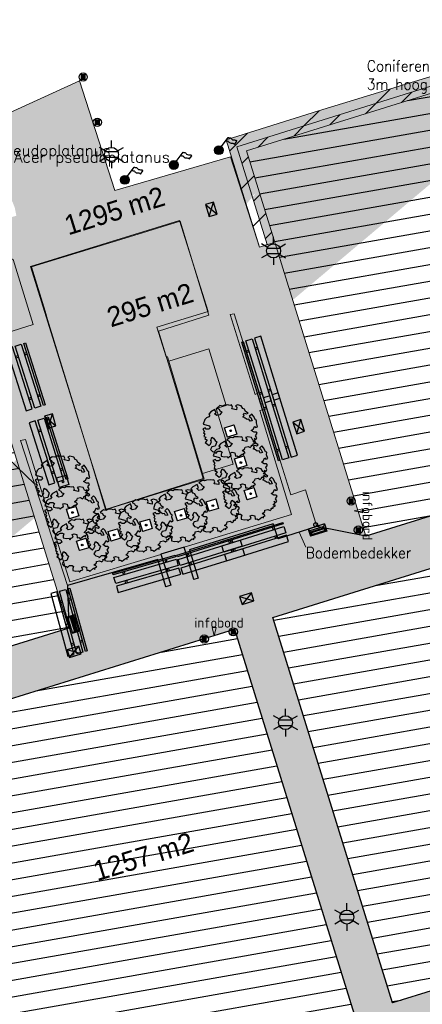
# Model space of a CAD drawing. Header units: metres. Extents: x 102852 to 106916, y 385458 to 392749.
# Tile 11 of 25: x 104590 to 104626, y 386080 to 386170. Entities that reach past the tile are written whole.
import ezdxf
from ezdxf.enums import TextEntityAlignment as Align

# ---------------------------------------------------------------- set-up
doc = ezdxf.new("R2010")
doc.units = ezdxf.units.M
for name, color, linetype, lineweight in [('0-BEBOUWING', 7, 'Continuous', 30), ('0-BEPLANTING', 14, 'Continuous', 30), ('0-HAAG', 82, 'Continuous', 30), ('0-TENNISBAAN', 160, 'Continuous', 30), ('0-VERHARDING', 5, 'Continuous', 30), ('_alg-maatvoering', 7, 'Continuous', 0), ('B-WE-GR-BOOM-S', 90, 'Continuous', 30), ('B-WE-GR-GROND-S', 32, 'Continuous', 30), ('B-WE-GR-STRUIK-G', 90, 'Continuous', 13), ('B-WE-IE-GEBOUW-G', 10, 'Continuous', 0), ('B-WE-IE-MEUBILAIR_WEGMEUBILAIR-S', 7, 'Continuous', 30), ('B-WE-IE-OV-LICHTMAST-S', 40, 'Continuous', 30), ('B-WE-IE-TERREINAFSCHEIDING_KUNSTMATIG_HEKWERK-G', 6, 'Continuous', 0), ('B-WE-OG-TOPOGRAFIE_BEBOUWING-G', 8, 'Continuous', 13), ('B-WE-RI-HWA_KOLK_STRAATKOLK-S', 150, 'Continuous', 30), ('B-WE-VH-KANTVERHARDING-G', 60, 'Continuous', 13), ('B-WE-VH-MATERIAALGRENS-G', 31, 'Continuous', 13), ('Boomsoort', 10, 'Continuous', 0), ('X-XX-AL-TEKST_ALGEMEEN-T', 1, 'Continuous', 13), ('X-XX-AL-VERWIJZING-G', 7, 'Continuous', 13)]:
    doc.layers.add(name, color=color, linetype=linetype, lineweight=lineweight)
doc.styles.add('arial', font='arial.ttf')
doc.styles.add('ISO 1 1000 T2 5 0', font='font_iso.shx', dxfattribs={"height": 2.5})
doc.styles.add('NLCS-ISO', font='NLCS-ISO.ttf')
doc.styles.add('NLCS-ISO-M200-T25', font='NLCS-ISO.ttf', dxfattribs={"height": 0.5})
doc.styles.add('Style-STANDARD', font='STANDARD.shx')
doc.styles.add('Style-txt', font='txt.shx')
pattern_1 = [(10, (104584.6636, 386117.2606), (-0.26047, 1.47721), [])]
pattern_2 = [(10, (104610.9075, 386104.4328), (-0.26047, 1.47721), [])]
pattern_3 = [(10, (104621.506, 386102.8167), (-0.26047, 1.47721), [])]
pattern_4 = [(10, (104627.6633, 386129.1793), (-0.26047, 1.47721), [])]

# ---------------------------------------------------------------- blocks, each defined once
blk = doc.blocks.new('SIE-WEG_PAAL_VAST_2')
blk.add_hatch(color=256).paths.add_polyline_path([(-0.37, -0.37), (-0.37, 0.37), (0.37, 0.37), (0.37, -0.37)])
blk.add_circle((0, 0), 0.75)
blk.add_3dface([(0.37, 0.37), (-0.37, 0.37), (-0.37, -0.37), (0.37, -0.37)])
at = {"style": 'NLCS-ISO'}
blk.add_attdef('TYPE', (0, 0), '', height=1.75, dxfattribs=at)
blk = doc.blocks.new('B-SIE-WEG_LICHTMAST-SO_2')
at = {"ltscale": 0.1}
for p, q in [((0, 1.27), (0, 2.53)), ((-1.1, 0.63), (-2.19, 1.27)), ((1.1, 0.63), (2.19, 1.27)), ((-1.1, -0.63), (-2.19, -1.27)), ((0, -1.27), (0, -2.53)), ((1.1, -0.63), (2.19, -1.27))]:
    blk.add_line(p, q, dxfattribs=at)
at = {"flags": 128}
for points in [[(-1.16, 0.5), (1.16, 0.5)], [(-1.16, -0.5), (1.16, -0.5)]]:
    blk.add_lwpolyline(points, dxfattribs=at)
at = {"ltscale": 0.1}
blk.add_circle((0, 0), 1.27, dxfattribs=at)
at = {"style": 'NLCS-ISO'}
blk.add_attdef('TYPE', text='', height=1.8, dxfattribs=at).set_placement((0, 2.53), align=Align.BOTTOM_CENTER)
blk = doc.blocks.new('SIE-WEG_VLAGGEMAST')
blk.add_hatch(color=256).paths.add_polyline_path([(0.8, 0, 1), (-0.8, 0, 1)])
for p, q in [((0.46, 0.65), (1.69, 2.33)), ((2.82, 1.04), (3.26, 1.64))]:
    blk.add_line(p, q)
blk.add_circle((0, 0), 0.8)
for points in [[(1.69, 2.33), (1.85, 2.27), (2.03, 2.26), (2.21, 2.17), (2.34, 1.99), (2.66, 1.87), (2.98, 1.85), (3.19, 1.77), (3.26, 1.64)], [(1.26, 1.74), (1.42, 1.68), (1.6, 1.67), (1.77, 1.57), (1.91, 1.4), (2.23, 1.28), (2.55, 1.26), (2.76, 1.18), (2.82, 1.04)]]:
    blk.add_spline(points, degree=3)
blk = doc.blocks.new('SIE-WEG_AFVALBAK_TYPE_02')
at = {"linetype": 'Continuous'}
for p, q in [((1.56, -0.35), (-1.56, -0.35)), ((-1.33, -0.76), (-1.56, -0.35)), ((-1.33, -0.99), (-1.56, -1.72)), ((1.56, -1.72), (-1.56, -1.72)), ((1.33, -0.76), (-1.33, -0.76)), ((-1.33, -0.99), (-1.33, -0.76)), ((1.33, -0.99), (-1.33, -0.99)), ((-1.18, -1.16), (-1.3, -1.55)), ((1.3, -1.55), (-1.3, -1.55)), ((1.18, -1.16), (-1.18, -1.16)), ((1.18, -1.16), (1.3, -1.55)), ((1.33, -0.76), (1.56, -0.35)), ((1.33, -0.99), (1.33, -0.76)), ((1.33, -0.99), (1.56, -1.72))]:
    blk.add_line(p, q, dxfattribs=at)
for p, q in [((-1.56, -0.35), (-1.56, -1.72)), ((1.56, -0.35), (1.56, -1.72))]:
    blk.add_line(p, q)
blk.add_circle((0, 0), 0.354, dxfattribs=at)
blk = doc.blocks.new('SGR-BOOM_06_6')
at = {"linetype": 'Continuous', "flags": 128}
blk.add_lwpolyline([(2.7, 3.52), (2.53, 3.94), (2.2, 4.06), (1.94, 4.52), (1.27, 4.69), (0.86, 4.52), (1.11, 4.27), (1.06, 3.81), (0.23, 3.98), (0.35, 4.32), (0.18, 4.69), (-0.15, 4.61), (-0.49, 4.69), (-1.15, 4.65), (-1.49, 4.48), (-1.95, 4.57), (-2.54, 4.11), (-2.12, 3.9), (-1.99, 3.64), (-1.58, 3.44), (-1.99, 2.89), (-2.54, 2.77), (-2.92, 3.1), (-2.62, 3.22), (-2.87, 3.86), (-3.63, 3.43), (-4, 3.02), (-3.79, 2.85), (-4, 2.51), (-4.42, 2.35), (-4.72, 2.05), (-5.01, 1.21), (-3.88, 0.92), (-3.71, 0.54), (-4, 0.29), (-4.51, 0.29), (-4.6, 0.56), (-5.09, 0.38), (-4.76, -0.17), (-4.93, -0.38), (-4.72, -0.54), (-4.88, -1.01), (-4.53, -1.18), (-4.72, -1.55), (-4.42, -1.59), (-4.29, -1.71), (-4.62, -2.11), (-3.92, -2.68), (-3.67, -2.43), (-3.46, -1.97), (-3.63, -1.76), (-3.42, -1.17), (-3.12, -1.34), (-2.79, -1.76), (-2.5, -2.01), (-2.79, -2.81), (-3.42, -2.93), (-3.67, -3.39), (-3.33, -3.77), (-2.83, -3.9), (-2.77, -4.02), (-2.71, -4.15), (-2.33, -3.73), (-1.83, -3.73), (-1.57, -3.9), (-1.7, -4.27), (-1.7, -4.61), (-1.15, -4.74), (-0.61, -4.69), (-0.49, -4.94), (-0.23, -4.65), (0.1, -4.48), (-0.06, -4.01), (0.27, -3.9), (0.77, -4.02), (0.86, -4.61), (1.15, -4.57), (1.44, -4.74), (2.07, -4.23), (2.37, -4.36), (2.32, -4.15), (2.66, -3.98), (2.41, -3.73), (2.11, -3.64), (2.57, -3.23), (2.62, -2.98), (3.16, -2.85), (3.54, -3.06), (3.79, -2.81), (3.77, -2.63), (4.12, -2.63), (4.12, -2.39), (4.46, -2.26), (4.46, -2.05), (4.08, -2.05), (4.54, -1.59), (4.25, -1.42), (4.63, -1.55), (4.75, -1.26), (4.54, -0.92), (4.84, -0.46), (4.67, -0.25), (4.25, -0.25), (3.75, 0.08), (4.08, 0.29), (4.38, 0.84), (4.54, 0.59), (4.88, 0.71), (4.67, 1.43), (4.71, 1.89), (4.5, 1.97), (4.16, 2.64), (3.83, 3.01), (3.37, 2.6), (3.66, 2.43), (3.91, 1.8), (3.54, 1.72), (3.33, 2.14), (2.99, 2.05), (2.66, 2.31), (2.24, 2.51), (2.45, 2.68), (2.32, 2.93), (2.53, 3.18), (2.87, 3.06), (3.16, 3.23)], close=True, dxfattribs=at)
blk.add_circle((0, 0), 0.15)
at = {"style": 'NLCS-ISO-M200-T25'}
blk.add_attdef('TYPE', (0, 0), '', height=1.8, dxfattribs=at)
blk = doc.blocks.new('Straatkolk 300x450')
at = {"layer": 'B-WE-RI-HWA_KOLK_STRAATKOLK-S'}
for p, q in [((-1.13, -0.75), (1.13, 0.75)), ((1.13, -0.75), (-1.13, 0.75))]:
    blk.add_line(p, q, dxfattribs=at)
blk.add_3dface([(-1.13, -0.75), (1.13, -0.75), (1.13, 0.75), (-1.13, 0.75)], dxfattribs=at)
blk = doc.blocks.new('B-SIE-WEG_LICHTMAST-SO')
at = {"ltscale": 0.1}
for p, q in [((0, 1.27), (0, 2.53)), ((-1.1, 0.63), (-2.19, 1.27)), ((1.1, 0.63), (2.19, 1.27)), ((-1.1, -0.63), (-2.19, -1.27)), ((0, -1.27), (0, -2.53)), ((1.1, -0.63), (2.19, -1.27))]:
    blk.add_line(p, q, dxfattribs=at)
at = {"flags": 128}
for points in [[(-1.16, 0.5), (1.16, 0.5)], [(-1.16, -0.5), (1.16, -0.5)]]:
    blk.add_lwpolyline(points, dxfattribs=at)
at = {"ltscale": 0.1}
blk.add_circle((0, 0), 1.27, dxfattribs=at)
at = {"style": 'NLCS-ISO'}
blk.add_attdef('TYPE', text='', height=1.8, dxfattribs=at).set_placement((0, 2.53), align=Align.BOTTOM_CENTER)
blk = doc.blocks.new('SIE-WEG_ZITBANK_MET_LEUNING')
blk.add_hatch(color=256).paths.add_polyline_path([(-5.91, 1.52), (-5.91, 1.81), (5.91, 1.81), (5.91, 1.52)])
for p, q in [((-4.13, 1.52), (-4.13, 1.03)), ((-3.84, 1.52), (-3.84, 1.03)), ((3.84, 1.52), (3.84, 1.03)), ((4.13, 1.52), (4.13, 1.03)), ((-4.13, -0.63), (-4.13, -0.15)), ((-3.84, -0.63), (-3.84, -0.15)), ((3.84, -0.63), (3.84, -0.15)), ((4.13, -0.63), (4.13, -0.15))]:
    blk.add_line(p, q)
for points in [[(-5.91, 1.52), (-5.91, 1.81), (5.91, 1.81), (5.91, 1.52)], [(5.91, 1.03), (5.91, -0.15), (-5.91, -0.15), (-5.91, 1.03)], [(-5.91, -0.63), (-5.91, -1.81), (5.91, -1.81), (5.91, -0.63)]]:
    blk.add_3dface(points)
blk = doc.blocks.new('SIE-WEG_PAAL_VAST_8_3')
blk.add_hatch(color=256).paths.add_polyline_path([(-0.37, -0.37), (-0.37, 0.37), (0.37, 0.37), (0.37, -0.37)])
blk.add_circle((0, 0), 0.75)
blk.add_3dface([(0.37, 0.37), (-0.37, 0.37), (-0.37, -0.37), (0.37, -0.37)])
at = {"style": 'NLCS-ISO'}
blk.add_attdef('TYPE', (0, 0), '', height=1.75, dxfattribs=at)
blk = doc.blocks.new('opmerking')
at = {"layer": 'X-XX-AL-TEKST_ALGEMEEN-T'}
for p, q in [((-0.37, 1.5), (0, 0)), ((0.37, 1.5), (-0.37, 1.5)), ((0.37, 1.5), (0, 0))]:
    blk.add_line(p, q, dxfattribs=at)
blk = doc.blocks.new('opmerkingen_6_3')
at = {"layer": 'B-WE-GR-GROND-S'}
blk.add_blockref('opmerking', (0, 0), dxfattribs=at)
at = {"layer": 'X-XX-AL-TEKST_ALGEMEEN-T', "color": 7, "style": 'NLCS-ISO-M200-T25'}
blk.add_attdef('OPMERKINGEN', (0, 0), '', height=1.8, dxfattribs=at)
blk = doc.blocks.new('SIE-WEG_PAAL_VAST_8_4')
blk.add_hatch(color=256).paths.add_polyline_path([(-0.37, -0.37), (-0.37, 0.37), (0.37, 0.37), (0.37, -0.37)])
blk.add_circle((0, 0), 0.75)
blk.add_3dface([(0.37, 0.37), (-0.37, 0.37), (-0.37, -0.37), (0.37, -0.37)])
at = {"style": 'NLCS-ISO'}
blk.add_attdef('TYPE', (0, 0), '', height=1.75, dxfattribs=at)
blk = doc.blocks.new('opmerkingen_6_4')
at = {"layer": 'B-WE-GR-GROND-S'}
blk.add_blockref('opmerking', (0, 0), dxfattribs=at)
at = {"layer": 'X-XX-AL-TEKST_ALGEMEEN-T', "color": 7, "style": 'NLCS-ISO-M200-T25'}
blk.add_attdef('OPMERKINGEN', (0, 0), '', height=1.8, dxfattribs=at)
blk = doc.blocks.new('kadata2')
at = {"layer": 'B-WE-OG-TOPOGRAFIE_BEBOUWING-G', "flags": 128}
for points in [[(104604.074, 386151.249), (104599.492, 386149.822), (104590.571, 386147.092)], [(104605.545, 386146.47), (104604.074, 386151.249)], [(104590.571, 386147.092), (104591.794, 386143.087), (104592.031, 386142.312), (104595.946, 386129.492), (104597.301, 386125.053), (104606.171, 386127.856), (104604.868, 386132.218), (104602.11, 386141.251), (104606.705, 386142.703), (104606.457, 386143.507), (104605.545, 386146.47)]]:
    blk.add_lwpolyline(points, dxfattribs=at)

msp = doc.modelspace()

# ---------------------------------------------------------------- hatches: boundary and pattern name
h = msp.add_hatch()
h.set_pattern_fill('ANSI31', color=256, style=0)
h.paths.add_polyline_path([(104564.184, 386101.756), (104569.994, 386082.036), (104580.226, 386085.447), (104586.236, 386067.324), (104605.672, 386073.156), (104612.176, 386053.036), (104650.778, 386064.307), (104644.28, 386085.411), (104657.961, 386089.565), (104645.853, 386127.411), (104645.433, 386128.766), (104655.45, 386131.782), (104649.838, 386149.742), (104644.049, 386169.16), (104643.916, 386169.54), (104635.788, 386167.129), (104627.633, 386164.579), (104616.694, 386161.244), (104608.3, 386158.621), (104611.335, 386148.869), (104612.047, 386149.099), (104609.289, 386157.973), (104643.601, 386168.716), (104649.456, 386149.624), (104654.948, 386132.048), (104644.931, 386129.033), (104645.472, 386127.289), (104657.456, 386089.83), (104643.779, 386085.677), (104650.276, 386064.578), (104612.437, 386053.528), (104605.933, 386073.652), (104586.493, 386067.819), (104580.479, 386085.953), (104570.261, 386082.546), (104564.567, 386101.873)])
at = {"layer": '0-BEBOUWING', "ltscale": 0.2, "true_color": 0x636466}
msp.add_hatch(color=251, dxfattribs=at).paths.add_polyline_path([(104604.065, 386151.293), (104590.523, 386147.123), (104597.388, 386125.036), (104606.304, 386127.78), (104606.163, 386128.285), (104603.088, 386138.499), (104602.864, 386138.902), (104602.014, 386141.585), (104606.663, 386143.016), (104604.058, 386151.289)])
at = {"layer": '0-BEBOUWING', "ltscale": 0.2, "true_color": 0x636466, "extrusion": (0, 0, -1)}
for points in [[(-104590.745, 386141.834), (-104588.277, 386141.063), (-104585.817, 386149.103), (-104587.007, 386149.457), (-104588.943, 386147.755)], [(-104603.088, 386138.499), (-104606.731, 386139.633), (-104608.315, 386134.494), (-104607.395, 386134.196), (-104608.956, 386129.162), (-104606.163, 386128.285), (-104603.088, 386138.499), (-104607.855, 386134.345), (-104607.395, 386134.196), (-104608.956, 386129.162)], [(-104603.088, 386138.499), (-104606.731, 386139.633), (-104608.315, 386134.494), (-104607.395, 386134.196), (-104608.956, 386129.162), (-104606.163, 386128.285)]]:
    msp.add_hatch(color=251, dxfattribs=at).paths.add_polyline_path(points)
at = {"layer": '0-BEPLANTING', "ltscale": 0.2}
h = msp.add_hatch(dxfattribs=at)
h.set_pattern_fill('ANSI31', color=256, scale=0.1, pattern_type=2)
h.set_pattern_definition([(45, (0, 0), (-1.122532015, 1.122532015), [])])
h.paths.add_polyline_path([(104643.779, 386085.677), (104657.456, 386089.83), (104644.931, 386129.033), (104654.948, 386132.048), (104649.456, 386149.624), (104643.601, 386168.716), (104609.289, 386157.973), (104612.047, 386149.099), (104612.723, 386149.315), (104610.144, 386157.618), (104642.925, 386167.827), (104653.74, 386132.777), (104644.024, 386129.752), (104645.344, 386125.417), (104656.247, 386090.298), (104627.344, 386081.409), (104628.061, 386079.1), (104642.748, 386083.656), (104648.204, 386066.07), (104613.262, 386055.23), (104607.807, 386072.816), (104605.933, 386073.652), (104612.437, 386053.528), (104650.276, 386064.578)])
at = {"layer": '0-HAAG', "ltscale": 0.2, "true_color": 0x136734}
for points in [[(104564.184, 386101.756), (104569.994, 386082.036), (104580.226, 386085.447), (104586.236, 386067.324), (104605.672, 386073.156), (104612.176, 386053.036), (104650.778, 386064.307), (104644.28, 386085.411), (104657.961, 386089.565), (104645.853, 386127.411), (104645.433, 386128.766), (104655.45, 386131.782), (104649.838, 386149.742), (104644.049, 386169.16), (104643.916, 386169.54), (104635.788, 386167.129), (104627.633, 386164.579), (104616.694, 386161.244), (104608.3, 386158.621), (104611.335, 386148.869), (104612.047, 386149.099), (104609.289, 386157.973), (104643.601, 386168.716), (104649.456, 386149.624), (104654.948, 386132.048), (104644.931, 386129.033), (104645.472, 386127.289), (104657.456, 386089.83), (104643.779, 386085.677), (104650.276, 386064.578), (104612.437, 386053.528), (104605.933, 386073.652), (104586.493, 386067.819), (104580.479, 386085.953), (104570.261, 386082.546), (104564.567, 386101.873), (104564.184, 386101.756), (104631.711, 386165.854), (104627.633, 386164.579), (104610.668, 386153.536), (104609.289, 386157.973), (104631.462, 386164.915), (104643.601, 386168.716)], [(104564.184, 386101.756), (104569.994, 386082.036), (104580.226, 386085.447), (104586.236, 386067.324), (104605.672, 386073.156), (104612.176, 386053.036), (104650.778, 386064.307), (104644.28, 386085.411), (104657.961, 386089.565), (104645.853, 386127.411), (104645.433, 386128.766), (104655.45, 386131.782), (104649.838, 386149.742), (104644.049, 386169.16), (104643.916, 386169.54), (104635.788, 386167.129), (104627.633, 386164.579), (104616.694, 386161.244), (104608.3, 386158.621), (104611.335, 386148.869), (104612.047, 386149.099), (104609.289, 386157.973), (104643.601, 386168.716), (104649.456, 386149.624), (104654.948, 386132.048), (104644.931, 386129.033), (104645.472, 386127.289), (104657.456, 386089.83), (104643.779, 386085.677), (104650.276, 386064.578), (104612.437, 386053.528), (104605.933, 386073.652), (104586.493, 386067.819), (104580.479, 386085.953), (104570.261, 386082.546), (104564.567, 386101.873), (104564.184, 386101.756), (104616.966, 386160.377), (104627.879, 386163.793), (104636.033, 386166.346), (104643.601, 386168.716)], [(104564.184, 386101.756), (104569.994, 386082.036), (104580.226, 386085.447), (104586.236, 386067.324), (104605.672, 386073.156), (104612.176, 386053.036), (104650.778, 386064.307), (104644.28, 386085.411), (104657.961, 386089.565), (104645.853, 386127.411), (104645.433, 386128.766), (104655.45, 386131.782), (104649.838, 386149.742), (104644.049, 386169.16), (104643.916, 386169.54), (104635.788, 386167.129), (104627.633, 386164.579), (104616.694, 386161.244), (104608.3, 386158.621), (104611.335, 386148.869), (104612.047, 386149.099), (104609.289, 386157.973), (104643.601, 386168.716), (104649.456, 386149.624), (104654.948, 386132.048), (104644.931, 386129.033), (104645.472, 386127.289), (104657.456, 386089.83), (104643.779, 386085.677), (104650.276, 386064.578), (104612.437, 386053.528), (104605.933, 386073.652), (104586.493, 386067.819), (104580.479, 386085.953), (104570.261, 386082.546), (104564.567, 386101.873)]]:
    msp.add_hatch(color=116, dxfattribs=at).paths.add_polyline_path(points)
at = {"layer": '0-HAAG', "true_color": 0x136734}
msp.add_hatch(color=116, dxfattribs=at).paths.add_polyline_path([(104610.936, 386135.469), (104608.669, 386142.734), (104609.048, 386142.814), (104611.282, 386135.658)])
at = {"layer": '0-HAAG', "true_color": 0x136734, "extrusion": (0, 0, -1)}
h = msp.add_hatch(color=116, dxfattribs=at)
h.paths.add_polyline_path([(-104602.806, 386118.009), (-104603.28, 386118.148), (-104602.363, 386120.946), (-104594.092, 386118.446), (-104590.069, 386131.402), (-104589.61, 386131.289), (-104593.884, 386118.128), (-104602.081, 386120.482)])
h.paths.add_polyline_path([(-104605.359, 386118.668), (-104605.764, 386118.795), (-104604.962, 386121.348), (-104612.585, 386123.719), (-104613.048, 386122.361), (-104616.564, 386123.472), (-104615.522, 386126.815), (-104614.185, 386126.375), (-104611.773, 386134.115), (-104611.36, 386134.026), (-104614.244, 386124.588), (-104604.501, 386121.611)])
at = {"layer": '0-TENNISBAAN'}
h = msp.add_hatch(dxfattribs=at)
h.set_pattern_fill('HATCH', color=256, scale=0.1, style=0, pattern_type=2)
h.set_pattern_definition(pattern_4)
h.paths.add_polyline_path([(104642.925, 386167.827), (104610.144, 386157.618), (104621.025, 386122.59), (104653.74, 386132.777)])
h = msp.add_hatch(dxfattribs=at)
h.set_pattern_fill('HATCH', color=256, scale=0.1, style=0, pattern_type=2)
h.set_pattern_definition(pattern_4)
h.paths.add_polyline_path([(104610.144, 386157.618), (104642.925, 386167.827), (104653.74, 386132.777), (104621.025, 386122.59)])
h = msp.add_hatch(dxfattribs=at)
h.set_pattern_fill('HATCH', color=256, scale=0.1, style=0, pattern_type=2)
h.set_pattern_definition(pattern_1)
h.paths.add_polyline_path([(104550.349, 386139.095), (104561.179, 386104.057), (104593.993, 386114.232), (104583.119, 386149.26)])
h = msp.add_hatch(dxfattribs=at)
h.set_pattern_fill('HATCH', color=256, scale=0.1, style=0, pattern_type=2)
h.set_pattern_definition(pattern_1)
h.paths.add_polyline_path([(104561.179, 386104.057), (104550.349, 386139.095), (104583.119, 386149.26), (104593.993, 386114.232)])
h = msp.add_hatch(dxfattribs=at)
h.set_pattern_fill('HATCH', color=256, scale=0.1, style=0, pattern_type=2)
h.set_pattern_definition(pattern_3)
h.paths.add_polyline_path([(104645.344, 386125.417), (104612.56, 386115.212), (104623.428, 386080.204), (104656.247, 386090.298)])
h = msp.add_hatch(dxfattribs=at)
h.set_pattern_fill('HATCH', color=256, scale=0.1, style=0, pattern_type=2)
h.set_pattern_definition(pattern_3)
h.paths.add_polyline_path([(104612.56, 386115.212), (104645.344, 386125.417), (104656.247, 386090.298), (104623.428, 386080.204)])
h = msp.add_hatch(dxfattribs=at)
h.set_pattern_fill('HATCH', color=256, scale=0.1, style=0, pattern_type=2)
h.set_pattern_definition(pattern_2)
h.paths.add_polyline_path([(104619.945, 386079.166), (104609.074, 386114.145), (104576.288, 386103.976), (104587.125, 386069.04)])
h = msp.add_hatch(dxfattribs=at)
h.set_pattern_fill('HATCH', color=256, scale=0.1, style=0, pattern_type=2)
h.set_pattern_definition(pattern_2)
h.paths.add_polyline_path([(104609.074, 386114.145), (104619.945, 386079.166), (104587.125, 386069.04), (104576.288, 386103.976)])
at = {"layer": '0-VERHARDING', "ltscale": 0.2, "true_color": 0x939598}
h = msp.add_hatch(color=252, dxfattribs=at)
h.paths.add_polyline_path([(104593.993, 386114.232), (104593.884, 386118.128), (104589.61, 386131.289), (104590.069, 386131.402), (104594.092, 386118.446), (104602.363, 386120.946), (104602.37, 386120.969), (104604.501, 386121.611), (104614.244, 386124.588), (104611.36, 386134.026), (104610.936, 386135.469), (104608.669, 386142.734), (104606.663, 386143.016), (104606.613, 386143.001), (104606.705, 386142.703), (104602.119, 386141.254), (104602.863, 386138.91), (104602.961, 386138.91), (104603.088, 386138.499), (104606.731, 386139.633), (104608.315, 386134.494), (104607.395, 386134.196), (104608.956, 386129.162), (104606.163, 386128.285), (104606.304, 386127.78), (104597.313, 386125.013), (104595.946, 386129.492), (104592.743, 386139.982), (104590.523, 386147.123), (104604.065, 386151.293), (104604.061, 386151.291), (104604.074, 386151.249), (104606.663, 386143.016), (104608.669, 386142.734), (104609.048, 386142.814), (104611.282, 386135.658), (104610.936, 386135.469), (104611.36, 386134.026), (104611.773, 386134.115), (104614.185, 386126.375), (104615.522, 386126.815), (104616.564, 386123.472), (104621.025, 386122.59), (104612.723, 386149.315), (104612.578, 386149.27), (104611.335, 386148.869), (104608.692, 386157.074), (104598.174, 386154.006), (104594.966, 386163.995), (104584.397, 386159.158), (104585.177, 386158.937), (104585.902, 386158.574), (104586.547, 386158.084), (104587.09, 386157.482), (104587.512, 386156.789), (104587.797, 386156.031), (104587.937, 386155.232), (104589.067, 386152.503), (104589.23, 386151.723), (104584.389, 386150.358), (104584.847, 386148.516), (104585.898, 386148.838), (104585.817, 386149.103), (104588.197, 386149.811), (104588.832, 386147.714), (104588.943, 386147.755), (104590.745, 386141.834), (104588.277, 386141.063), (104588.147, 386141.486), (104585.76, 386140.752)], flags=17)
h.paths.add_polyline_path([(104593.152, 386127.036), (104592.885, 386127.895), (104593.744, 386128.162), (104594.012, 386127.303)], flags=0)
h.paths.add_polyline_path([(104594.044, 386124.187), (104593.777, 386125.047), (104594.637, 386125.314), (104594.904, 386124.455)], flags=0)
h.paths.add_polyline_path([(104594.955, 386121.287), (104594.688, 386122.146), (104595.547, 386122.414), (104595.814, 386121.554)], flags=0)
h.paths.add_polyline_path([(104597.837, 386122.16), (104597.576, 386123.022), (104598.437, 386123.283), (104598.698, 386122.421)], flags=0)
h.paths.add_polyline_path([(104600.726, 386123.036), (104600.465, 386123.897), (104601.327, 386124.158), (104601.588, 386123.297)], flags=0)
h.paths.add_polyline_path([(104603.874, 386123.99), (104603.613, 386124.851), (104604.475, 386125.112), (104604.736, 386124.251)], flags=0)
h.paths.add_polyline_path([(104608.431, 386131.605), (104608.161, 386132.463), (104609.019, 386132.733), (104609.289, 386131.875)], flags=0)
h.paths.add_polyline_path([(104606.763, 386124.865), (104606.502, 386125.727), (104607.364, 386125.988), (104607.625, 386125.126)], flags=0)
h.paths.add_polyline_path([(104609.324, 386128.763), (104609.054, 386129.622), (104609.913, 386129.892), (104610.183, 386129.033)], flags=0)
h.paths.add_polyline_path([(104610.223, 386125.904), (104609.953, 386126.763), (104610.812, 386127.033), (104611.082, 386126.174)], flags=0)
h.paths.add_polyline_path([(104619.446, 386076.427), (104618.714, 386078.786), (104619.945, 386079.166), (104609.074, 386114.145), (104576.288, 386103.976), (104574.56, 386103.36), (104574.214, 386104.482), (104565.496, 386101.732), (104565.377, 386102.118), (104562.051, 386101.109), (104556.941, 386099.534), (104555.749, 386103.775), (104557.338, 386104.263), (104558.179, 386101.463), (104560.34, 386102.118), (104564.96, 386103.517), (104564.466, 386105.076), (104593.993, 386114.232), (104593.884, 386118.128), (104602.081, 386120.482), (104602.81, 386117.996), (104603.28, 386118.148), (104602.37, 386120.969), (104604.501, 386121.611), (104605.359, 386118.668), (104605.764, 386118.795), (104604.962, 386121.348), (104612.585, 386123.719), (104613.048, 386122.361), (104616.564, 386123.472), (104621.025, 386122.59), (104644.024, 386129.752), (104645.344, 386125.417), (104612.56, 386115.212), (104623.428, 386080.204), (104627.344, 386081.409), (104628.055, 386079.098)], flags=17)

# ---------------------------------------------------------------- linework, layer by layer
at = {"layer": '0-VERHARDING', "flags": 128}
for points in [[(104644.024, 386129.752), (104621.025, 386122.59), (104616.564, 386123.472), (104613.048, 386122.361), (104612.585, 386123.719), (104604.962, 386121.348), (104605.764, 386118.795), (104605.359, 386118.668), (104604.501, 386121.611), (104602.37, 386120.969), (104603.28, 386118.148), (104602.81, 386117.996), (104602.081, 386120.482), (104593.884, 386118.128), (104593.993, 386114.232), (104564.466, 386105.076)], [(104627.344, 386081.409), (104623.428, 386080.204), (104612.56, 386115.212), (104645.344, 386125.417)], [(104576.288, 386103.976), (104609.074, 386114.145), (104619.945, 386079.166)]]:
    msp.add_lwpolyline(points, dxfattribs=at)
at = {"layer": '0-VERHARDING'}
for points in [[(104609.289, 386131.875), (104608.431, 386131.605), (104608.161, 386132.463), (104609.019, 386132.733)], [(104609.913, 386129.892), (104610.183, 386129.033), (104609.324, 386128.763), (104609.054, 386129.622)], [(104594.012, 386127.303), (104593.152, 386127.036), (104592.885, 386127.895), (104593.744, 386128.162)], [(104610.812, 386127.033), (104611.082, 386126.174), (104610.223, 386125.904), (104609.953, 386126.763)], [(104607.364, 386125.988), (104607.625, 386125.126), (104606.763, 386124.865), (104606.502, 386125.727)], [(104594.637, 386125.314), (104594.904, 386124.455), (104594.044, 386124.187), (104593.777, 386125.047)], [(104604.475, 386125.112), (104604.736, 386124.251), (104603.874, 386123.99), (104603.613, 386124.851)], [(104601.327, 386124.158), (104601.588, 386123.297), (104600.726, 386123.036), (104600.465, 386123.897)], [(104598.437, 386123.283), (104598.698, 386122.421), (104597.837, 386122.16), (104597.576, 386123.022)], [(104595.547, 386122.414), (104595.814, 386121.554), (104594.955, 386121.287), (104594.688, 386122.146)]]:
    msp.add_3dface(points, dxfattribs=at)
at = {"layer": '_alg-maatvoering'}
for p, q in [((104585.403, 386132.599), (104590.9, 386127.316)), ((104615.547, 386121.592), (104614.95, 386122.962))]:
    msp.add_line(p, q, dxfattribs=at)
at = {"layer": 'B-WE-GR-STRUIK-G', "flags": 128}
msp.add_lwpolyline([(104627.633, 386164.579), (104616.694, 386161.244), (104608.3, 386158.621), (104611.335, 386148.869), (104612.047, 386149.099), (104609.289, 386157.973), (104643.601, 386168.716)], dxfattribs=at)
at = {"layer": 'B-WE-IE-GEBOUW-G', "flags": 128}
for points in [[(104604.065, 386151.293), (104590.523, 386147.123), (104597.388, 386125.036), (104606.304, 386127.78), (104606.163, 386128.285), (104603.088, 386138.499), (104602.961, 386138.91), (104602.864, 386138.902), (104602.014, 386141.585), (104606.663, 386143.016), (104604.058, 386151.289)], [(104590.745, 386141.834), (104588.277, 386141.063), (104585.817, 386149.103), (104588.197, 386149.811), (104588.832, 386147.714), (104588.943, 386147.755)]]:
    msp.add_lwpolyline(points, close=True, dxfattribs=at)
at = {"layer": 'B-WE-IE-GEBOUW-G', "ltscale": 0.2, "flags": 128}
msp.add_lwpolyline([(104603.088, 386138.499), (104606.731, 386139.633), (104608.315, 386134.494), (104607.395, 386134.196), (104608.956, 386129.162), (104606.163, 386128.285)], close=True, dxfattribs=at)
at = {"layer": 'B-WE-IE-TERREINAFSCHEIDING_KUNSTMATIG_HEKWERK-G'}
for points in [[(104610.144, 386157.618), (104642.925, 386167.827), (104653.74, 386132.777), (104621.025, 386122.59)], [(104561.179, 386104.057), (104550.349, 386139.095), (104583.119, 386149.26), (104593.993, 386114.232)], [(104612.56, 386115.212), (104645.344, 386125.417), (104656.247, 386090.298), (104623.428, 386080.204)], [(104609.074, 386114.145), (104619.945, 386079.166), (104587.125, 386069.04), (104576.288, 386103.976)], [(104642.748, 386083.656), (104607.807, 386072.816), (104613.262, 386055.23), (104648.204, 386066.07)]]:
    msp.add_3dface(points, dxfattribs=at)
at = {"layer": 'B-WE-VH-KANTVERHARDING-G', "flags": 128}
for points in [[(104612.578, 386149.27), (104611.335, 386148.869), (104608.692, 386157.074), (104598.174, 386154.006), (104594.966, 386163.995)], [(104602.37, 386120.969), (104603.28, 386118.148), (104602.81, 386117.996), (104602.081, 386120.482), (104593.884, 386118.128), (104589.61, 386131.289), (104590.069, 386131.402), (104594.092, 386118.446), (104602.363, 386120.946)], [(104602.37, 386120.969), (104602.363, 386120.946)]]:
    msp.add_lwpolyline(points, dxfattribs=at)
msp.add_lwpolyline([(104614.244, 386124.588), (104611.36, 386134.026), (104611.773, 386134.115), (104614.185, 386126.375), (104615.522, 386126.815), (104616.564, 386123.472), (104613.048, 386122.361), (104612.585, 386123.719), (104604.962, 386121.348), (104605.764, 386118.795), (104605.359, 386118.668), (104604.501, 386121.611)], close=True, dxfattribs=at)
at = {"layer": 'B-WE-VH-KANTVERHARDING-G'}
for points in [[(104611.282, 386135.658), (104609.048, 386142.814), (104608.669, 386142.734), (104610.936, 386135.469)], [(104608.161, 386132.463), (104608.431, 386131.605), (104609.289, 386131.875), (104609.019, 386132.733)], [(104609.054, 386129.622), (104609.324, 386128.763), (104610.183, 386129.033), (104609.913, 386129.892)], [(104592.885, 386127.895), (104593.152, 386127.036), (104594.012, 386127.303), (104593.744, 386128.162)], [(104609.953, 386126.763), (104610.223, 386125.904), (104611.082, 386126.174), (104610.812, 386127.033)], [(104606.502, 386125.727), (104606.763, 386124.865), (104607.625, 386125.126), (104607.364, 386125.988)], [(104593.777, 386125.047), (104594.044, 386124.187), (104594.904, 386124.455), (104594.637, 386125.314)], [(104603.613, 386124.851), (104603.874, 386123.99), (104604.736, 386124.251), (104604.475, 386125.112)], [(104600.465, 386123.897), (104600.726, 386123.036), (104601.588, 386123.297), (104601.327, 386124.158)], [(104597.576, 386123.022), (104597.837, 386122.16), (104598.698, 386122.421), (104598.437, 386123.283)], [(104594.688, 386122.146), (104594.955, 386121.287), (104595.814, 386121.554), (104595.547, 386122.414)]]:
    msp.add_3dface(points, dxfattribs=at)
at = {"layer": 'B-WE-VH-MATERIAALGRENS-G', "ltscale": 0.2, "flags": 128}
msp.add_lwpolyline([(104584.397, 386159.158), (104594.966, 386163.995), (104595.3, 386164.329)], dxfattribs=at)

# ---------------------------------------------------------------- block references
at = {"layer": 'B-WE-GR-BOOM-S', "xscale": 0.5, "yscale": 0.5, "zscale": 0.5, "rotation": 360}
for p in [(104608.717, 386132.182), (104609.645, 386129.296), (104593.467, 386127.537), (104610.529, 386126.457), (104607.096, 386125.382), (104594.333, 386124.755), (104604.192, 386124.485), (104601.034, 386123.608), (104598.119, 386122.704), (104595.215, 386121.797)]:
    msp.add_blockref('SGR-BOOM_06_6', p, dxfattribs=at)
at = {"layer": 'B-WE-IE-MEUBILAIR_WEGMEUBILAIR-S'}
for name, p, xscale, yscale, zscale, rotation in [('SIE-WEG_PAAL_VAST_2', (104595.3, 386164.329), 0.5, 0.5, 0.5, 360), ('SIE-WEG_PAAL_VAST_2', (104596.59, 386160.217), 0.5, 0.5, 0.5, 360), ('SIE-WEG_VLAGGEMAST', (104607.645, 386157.678), 0.5, 0.5, 0.5, 360), ('SIE-WEG_VLAGGEMAST', (104603.542, 386156.337), 0.5, 0.5, 0.5, 360), ('SIE-WEG_VLAGGEMAST', (104599.091, 386154.98), 0.5, 0.5, 0.5, 360), ('SIE-WEG_ZITBANK_MET_LEUNING', (104590.075, 386137.077), 0.5, 0.5, 0.5, 287.5710911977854), ('SIE-WEG_ZITBANK_MET_LEUNING', (104611.462, 386137.691), 0.5, 0.5, 0.5, 107.1510462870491), ('SIE-WEG_ZITBANK_MET_LEUNING', (104613.056, 386132.526), 0.4999999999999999, 0.4999999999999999, 0.4999999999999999, 107.1510462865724), ('SIE-WEG_ZITBANK_MET_LEUNING', (104592.141, 386130.357), 0.5, 0.5, 0.5, 287.5710911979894), ('SIE-WEG_PAAL_VAST_8_4', (104619.68, 386125.797, -0.268), 0.5, 0.5, 0.5, 270), ('SIE-WEG_AFVALBAK_TYPE_02', (104616.453, 386123.651), 0.4999999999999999, 0.4999999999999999, 0.4999999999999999, 17.31205184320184), ('SIE-WEG_ZITBANK_MET_LEUNING', (104610.893, 386122.113), 0.4999999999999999, 0.4999999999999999, 0.4999999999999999, 17.2473485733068), ('SIE-WEG_PAAL_VAST_8_4', (104620.33, 386123.159, -0.268), 0.5, 0.5, 0.5, 270), ('SIE-WEG_ZITBANK_MET_LEUNING', (104606.915, 386120.878), 0.5, 0.5, 0.5, 17.2473485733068), ('SIE-WEG_ZITBANK_MET_LEUNING', (104601.082, 386119.188), 0.5, 0.5, 0.5, 16.16055866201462), ('SIE-WEG_ZITBANK_MET_LEUNING', (104594.002, 386114.785), 0.5, 0.5, 0.5, 285.401181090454), ('SIE-WEG_AFVALBAK_TYPE_02', (104593.943, 386114.477, -0.268), 0.4999999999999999, 0.4999999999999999, 0.4999999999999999, 107.3120518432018), ('SIE-WEG_PAAL_VAST_8_3', (104608.952, 386113.91, -0.268), 0.5, 0.5, 0.5, 360), ('SIE-WEG_PAAL_VAST_8_3', (104606.314, 386113.26, -0.268), 0.5, 0.5, 0.5, 360)]:
    msp.add_blockref(name, p, dxfattribs=dict(at, xscale=xscale, yscale=yscale, zscale=zscale, rotation=rotation))
at = {"layer": 'B-WE-IE-OV-LICHTMAST-S', "xscale": 0.5, "yscale": 0.5, "zscale": 0.5, "rotation": 360}
for name, p in [('B-SIE-WEG_LICHTMAST-SO_2', (104597.877, 386157.299)), ('B-SIE-WEG_LICHTMAST-SO', (104612.619, 386148.528)), ('B-SIE-WEG_LICHTMAST-SO', (104613.7, 386105.657)), ('B-SIE-WEG_LICHTMAST-SO', (104619.278, 386087.991))]:
    msp.add_blockref(name, p, dxfattribs=at)
at = {"layer": 'B-WE-RI-HWA_KOLK_STRAATKOLK-S'}
for p, xscale, yscale, zscale, rotation in [((104606.957, 386152.303), 0.5, 0.5, 0.5, 287.1172050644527), ((104592.305, 386133.067), 0.4999999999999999, 0.4999999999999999, 0.4999999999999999, 286.9473177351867), ((104614.903, 386132.554), 0.5, 0.5, 0.5, 287.946304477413), ((104610.182, 386116.933), 0.4999999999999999, 0.4999999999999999, 0.4999999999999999, 197.1358024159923), ((104594.481, 386112.092), 0.5, 0.5, 0.5, 17.13580241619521)]:
    msp.add_blockref('Straatkolk 300x450', p, dxfattribs=dict(at, xscale=xscale, yscale=yscale, zscale=zscale, rotation=rotation))
at = {"layer": 'X-XX-AL-TEKST_ALGEMEEN-T'}
ref = msp.add_blockref('opmerkingen_6_4', (104619.961, 386124.904, -0.268), dxfattribs=dict(at, xscale=0.5, yscale=0.5, zscale=0.5, rotation=270))
ref.add_attrib('OPMERKINGEN', 'infobord', (104620.711, 386126.687, -0.268), dxfattribs={"color": 7, "height": 0.9, "rotation": 270, "style": 'NLCS-ISO-M200-T25'})
ref = msp.add_blockref('opmerkingen_6_3', (104607.207, 386113.541, -0.268), dxfattribs=dict(at, xscale=0.5, yscale=0.5, zscale=0.5, rotation=360))
ref.add_attrib('OPMERKINGEN', 'infobord', (104605.424, 386114.291, -0.268), dxfattribs={"color": 7, "height": 0.9, "style": 'NLCS-ISO-M200-T25'})
at = {"layer": 'X-XX-AL-VERWIJZING-G', "rotation": 360}
msp.add_blockref('kadata2', (0.037, -0.022, 0.134), dxfattribs=at)

# ---------------------------------------------------------------- texts
at = {"char_height": 1.8, "width": 34.45304, "attachment_point": 1, "rotation": 17.23348, "style": 'ISO 1 1000 T2 5 0'}
for s, insert in [('1295 m2', (104593.415, 386151.654)), ('295 m2', (104597.286, 386143.291)), ('1257 m2', (104596.035, 386092.957))]:
    msp.add_mtext(s, dxfattribs=dict(at, insert=insert))
at = {"layer": '_alg-maatvoering', "style": 'Style-STANDARD'}
msp.add_text('Bodembedekker', height=1, dxfattribs=at).set_placement((104615.547, 386121.592), align=Align.TOP_LEFT)
at = {"layer": '_alg-maatvoering', "insert": (104621.112, 386165.841), "char_height": 1, "attachment_point": 1, "style": 'arial'}
msp.add_mtext('\\FSTANDARD;Coniferen haag\\P3m hoog', dxfattribs=at)
at = {"layer": 'Boomsoort', "color": 7, "style": 'Style-txt'}
for p in [(104597.795, 386157.168, 0.134), (104603.187, 386156.547, 0.134)]:
    msp.add_text('Acer pseudoplatanus', height=1, dxfattribs=at).set_placement(p, align=Align.RIGHT)

doc.saveas('drawing.dxf')
